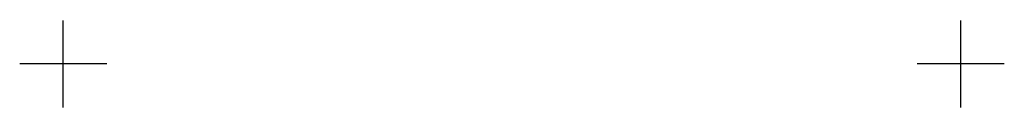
# Model space of a CAD drawing. Header units: millimetres. Extents: x 13 to 827, y -477 to -405.
import ezdxf

# ---------------------------------------------------------------- set-up
doc = ezdxf.new("R2010")
doc.units = ezdxf.units.MM
doc.linetypes.add('DASHED', pattern=[19.05, 12.7, -6.35])

# ---------------------------------------------------------------- blocks, each defined once
blk = doc.blocks.new('RC8400')
at = {"layer": 'DEFPOINTS', "linetype": 'DASHED', "ltscale": 20}
for p, q in [((0, -35.95), (0, 35.95)), ((742, -35.95), (742, 35.95)), ((35.95, 0), (-35.95, 0)), ((777.95, 0), (706.05, 0))]:
    blk.add_line(p, q, dxfattribs=at)

msp = doc.modelspace()

# ---------------------------------------------------------------- block references
msp.add_blockref('RC8400', (49.18, -440.86))

doc.saveas('drawing.dxf')
